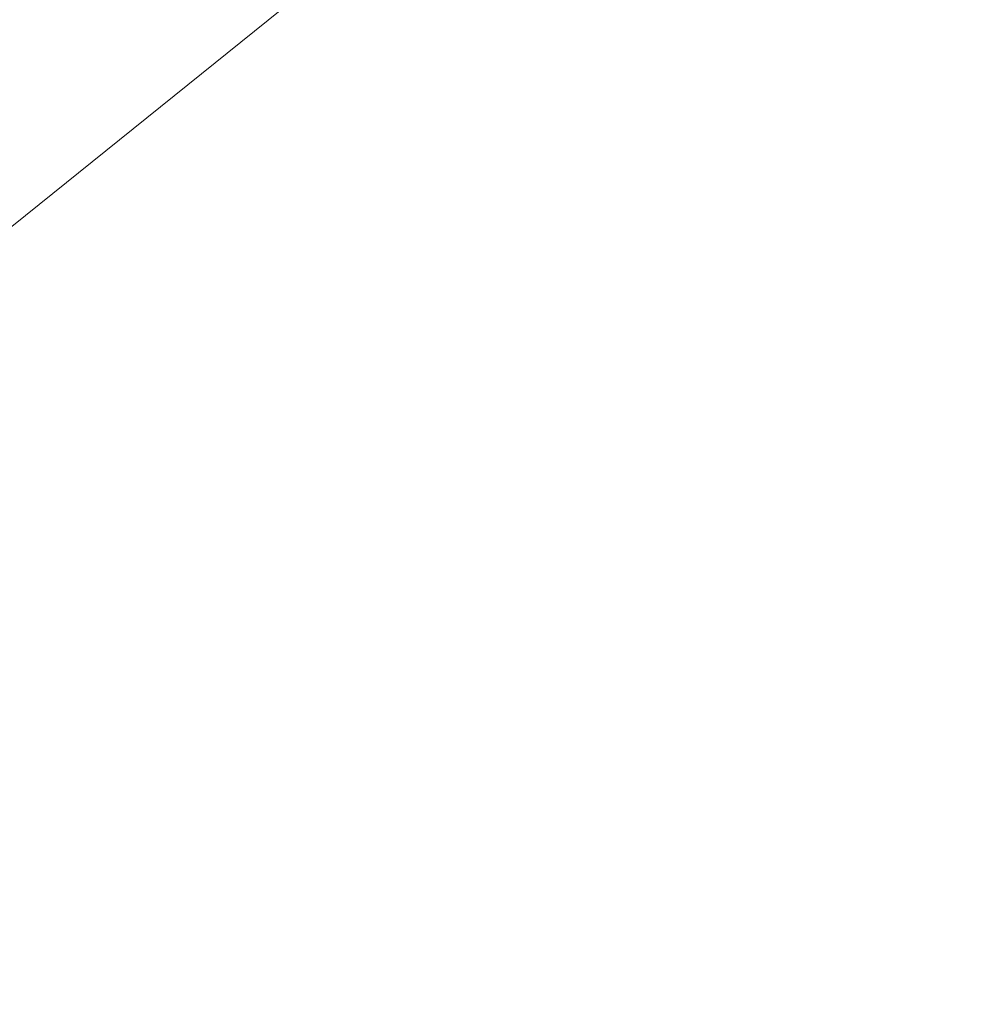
# Model space of a CAD drawing. Header units: millimetres. Extents: x 38389465 to 38395088, y 2473666 to 2480744.
# Tile 150 of 256: x 38389810.0562 to 38389810.1075, y 2479597.8503 to 2479597.9026. Entities that reach past the tile are written whole.
import ezdxf

# ---------------------------------------------------------------- set-up
doc = ezdxf.new("R2010")
doc.units = ezdxf.units.MM
doc.header["$LTSCALE"] = 2
doc.linetypes.add('CENTER2', pattern=[1.125, 0.75, -0.125, 0.125, -0.125])
doc.layers.get('0').update_dxf_attribs({"linetype": 'CONTINUOUS', "lineweight": 9})
for name, color, linetype in [('u-road', 4, 'CONTINUOUS'), ('路面铺装', 143, 'CENTER2'), ('路面铺装填充', 143, 'CENTER2')]:
    doc.layers.add(name, color=color, linetype=linetype)
doc.layers.add('下沉式地面绿化', color=80, linetype='CONTINUOUS', lineweight=9)

# ---------------------------------------------------------------- blocks, each defined once
blk = doc.blocks.new('Z-道路')
at = {"layer": 'u-road', "flags": 128}
blk.add_lwpolyline([(-1246.874987, -834.034504), (-1246.874987, -834.034504, -0.414215), (-1248.697022, -850.907017), (-1286.084506, -881.006514, -0.414214), (-1302.956987, -879.184418), (-1314.370313, -865.007519, -0.414214), (-1312.548201, -848.135059), (-1275.160674, -818.035666, -0.414211), (-1258.28827, -819.857708), (-1258.28827, -819.857708)], format="xyb", dxfattribs=at)
blk = doc.blocks.new('fsd1fsdf2')
at = {"layer": '下沉式地面绿化', "linetype": 'ByBlock', "flags": 128}
blk.add_lwpolyline([(-470.768432, -589.458682), (-436.11834, -477.709273), (-436.118092, -477.709074), (-435.59934, -476.034273), (-430.645345, -473.41825), (-416.189908, -491.373612), (-419.305844, -493.882167), (-414.916166, -499.334739), (-425.743034, -508.051902), (-415.333384, -520.982123), (-448.125816, -547.382166), (-448.128598, -547.386611, 0.414214), (-450.557985, -569.883235), (-439.144537, -584.060161, 0.29819), (-422.472285, -589.462936, 0.298182)], format="xyb", dxfattribs=at)
blk.add_lwpolyline([(-378.654749, -549.4936), (-423.509381, -585.607625, -0.298425), (-436.023578, -581.558277), (-447.436898, -567.381511, -0.414214), (-445.614857, -550.509043), (-408.227434, -520.409471, -0.414214), (-391.354967, -522.231511), (-387.848483, -526.587002), (-390.569508, -528.777624), (-399.037541, -518.260972), (-449.195819, -558.642153), (-428.125144, -584.814436), (-377.965331, -544.434244), (-386.807615, -533.451825), (-384.085876, -531.260629), (-379.941647, -536.408278, -0.298301), (-378.654749, -549.4936)], format="xyb", close=True, dxfattribs=at)
blk = doc.blocks.new('6fd5t34533')
at = {"layer": '路面铺装填充', "linetype": 'ByBlock'}
h = blk.add_hatch(dxfattribs=at)
h.set_pattern_fill('HEX', color=256, style=0)
h.set_pattern_definition([(38.8365, (99.1569, 202.7949), (-1.034575, 1.285076), [0.9525, -1.905]), (158.8365, (99.1569, 202.7949), (-0.595621, -1.538507), [0.9525, -1.905]), (98.8365, (99.8988, 203.3922), (-1.630196, -0.25343), [0.9525, -1.905])])
edge = h.paths.add_edge_path()
edge.add_line((106.305834, 90.106694), (98.461223, 83.729404))
edge.add_line((98.461223, 83.729404), (102.846219, 78.28267))
edge.add_line((102.846219, 78.28267), (74.960233, 55.832525))
edge.add_line((74.960233, 55.832525), (70.575237, 61.279258))
edge.add_line((70.575237, 61.279258), (68.082915, 59.272768))
edge.add_line((68.082915, 59.272768), (71.209134, 55.39011))
edge.add_line((71.209134, 55.39011), (59.525404, 45.982661))
edge.add_line((59.525404, 45.982661), (52.416463, 54.802372))
edge.add_arc((48.158176, 70.325187), 16.096298, 285.340255, 308.8010285)
edge.add_line((58.244403, 57.780912), (95.632002, 87.880501))
edge.add_arc((103.145383, 78.558194), 11.973149, 74.694745, 128.8673305, ccw=False)

msp = doc.modelspace()

# ---------------------------------------------------------------- block references
at = {"color": 3, "linetype": 'ByBlock'}
msp.add_blockref('fsd1fsdf2', (38390232.539321, 2480182.673278), dxfattribs=at)
at = {"layer": '路面铺装', "color": 143}
msp.add_blockref('6fd5t34533', (38389757.6505, 2479538.407963), dxfattribs=at)
at = {"layer": '路面铺装', "linetype": 'ByBlock'}
msp.add_blockref('Z-道路', (38391099.471011, 2480480.311145), dxfattribs=at)

doc.saveas('drawing.dxf')
